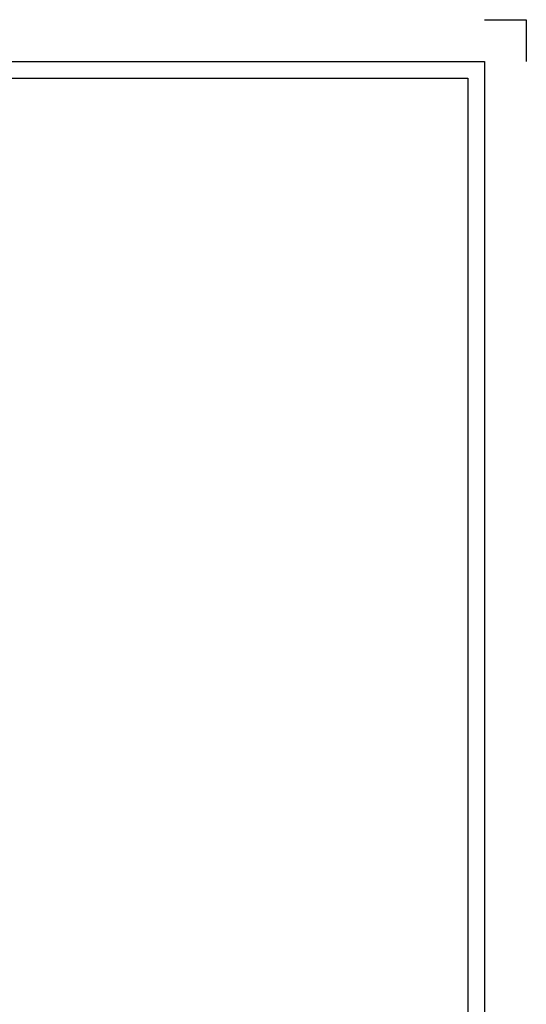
# Model space of a CAD drawing. Header units: millimetres. Extents: x -961 to -664, y 2222 to 2432.
# Tile 12 of 12: x -724 to -664, y 2314 to 2432. Entities that reach past the tile are written whole.
import ezdxf

# ---------------------------------------------------------------- set-up
doc = ezdxf.new("R2010")
doc.units = ezdxf.units.MM
doc.layers.get('0').update_dxf_attribs({"linetype": 'CONTINUOUS'})

# ---------------------------------------------------------------- blocks, each defined once
blk = doc.blocks.new('DINA4Q_00002', base_point=(-670.55, 2424.72))
for p, q in [((-668.55, 2426.72), (-668.55, 2226.72)), ((-953.55, 2424.72), (-670.55, 2424.72))]:
    blk.add_line(p, q)
for points in [[(-668.55, 2431.72), (-663.55, 2431.72), (-663.55, 2426.72)], [(-955.55, 2226.72), (-955.55, 2426.72), (-668.55, 2426.72)], [(-670.55, 2424.72), (-670.55, 2228.72), (-953.55, 2228.72)]]:
    blk.add_lwpolyline(points)
blk = doc.blocks.new('_ZBL0014_00001')
blk.add_blockref('DINA4Q_00002', (-670.55, 2424.72))

msp = doc.modelspace()

# ---------------------------------------------------------------- block references
msp.add_blockref('_ZBL0014_00001', (0, 0))

doc.saveas('drawing.dxf')
